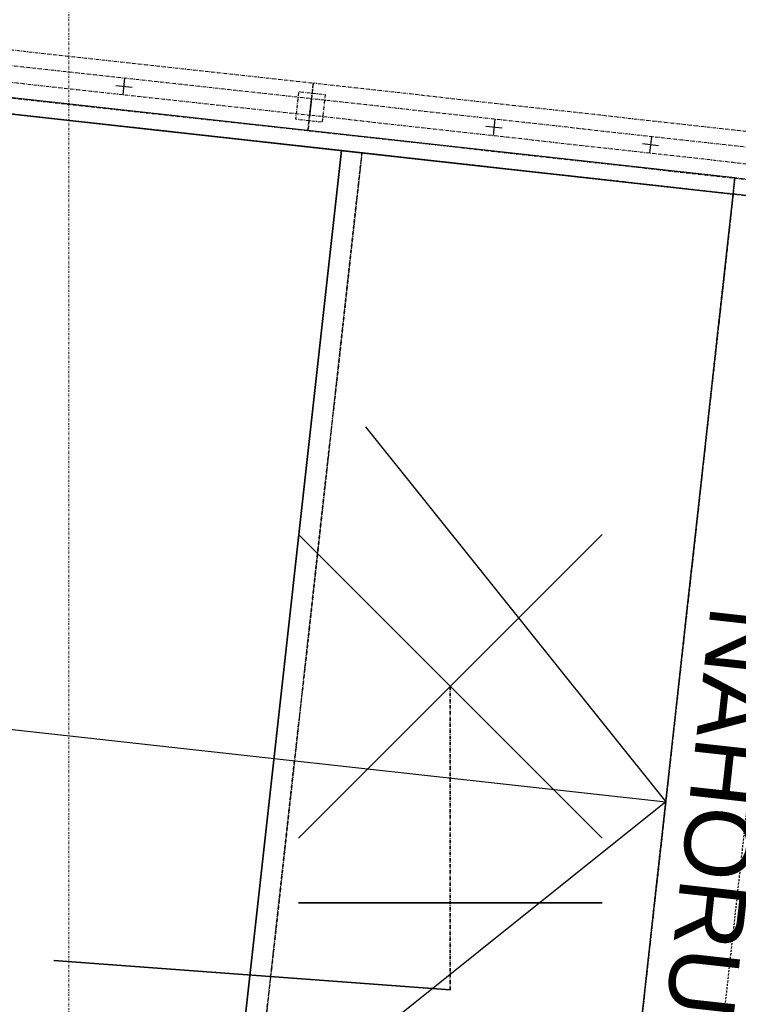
# Model space of a CAD drawing. Header units: millimetres. Extents: x -25972 to 4516, y -2839 to 20217.
# Tile 101 of 114: x -14886 to -14357, y 9866 to 10591. Entities that reach past the tile are written whole.
import ezdxf

# ---------------------------------------------------------------- set-up
doc = ezdxf.new("R2010")
doc.units = ezdxf.units.MM
doc.header["$MEASUREMENT"] = 0
for name, pattern in [('Čerchovaná M', [4.5, 2.5, -0.85, 0.3, -0.85]), ('Čerchovaná S', [3.5, 1.5, -0.85, 0.3, -0.85]), ('Čárkovaná S', [2.5, 1.5, -1])]:
    doc.linetypes.add(name, pattern=pattern)
for name, color, linetype in [('7._POHLED ZÁPADNÍ_1_Interiér - schodiště', 7, 'Continuous'), ('7._POHLED ZÁPADNÍ_1_Nové_3D prvky fasada nove', 7, 'Continuous'), ('7._POHLED ZÁPADNÍ_1_Nové_3D prvky model', 7, 'Continuous'), ('7._POHLED ZÁPADNÍ_1_Nové_Interiér - schodiště', 7, 'Continuous'), ('7._POHLED ZÁPADNÍ_1_TZB - elektroinstalace', 7, 'Continuous'), ('7._POHLED ZÁPADNÍ_1_Značky - řezy', 7, 'Continuous')]:
    doc.layers.add(name, color=color, linetype=linetype)
doc.styles.add('GENEROVANÝ_STYL_1', font='txt')

msp = doc.modelspace()

# ---------------------------------------------------------------- linework, layer by layer
at = {"layer": '7._POHLED ZÁPADNÍ_1_Nové_3D prvky fasada nove', "color": 1, "linetype": 'Continuous', "lineweight": 25}
for p, q in [((-14810.07, 10535.79), (-14808.76, 10547.72)), ((-14815.38, 10542.41), (-14803.45, 10541.1)), ((-14536.48, 10517.57), (-14537.81, 10505.64)), ((-14531.18, 10510.94), (-14543.11, 10512.27)), ((-14416.06, 10498.1), (-14427.99, 10499.43)), ((-14421.36, 10504.73), (-14422.69, 10492.8))]:
    msp.add_line(p, q, dxfattribs=at)
at = {"layer": '7._POHLED ZÁPADNÍ_1_Nové_3D prvky fasada nove', "color": 1, "linetype": 'Čárkovaná S', "lineweight": 25}
for p, q in [((-14361.21, 10462.51), (-14461.71, 9556.06)), ((-14402.07, 9549.45), (-14301.57, 10455.9)), ((-14301.57, 10455.9), (-14361.21, 10462.51))]:
    msp.add_line(p, q, dxfattribs=at)
at = {"layer": '7._POHLED ZÁPADNÍ_1_Nové_3D prvky fasada nove', "color": 1, "linetype": 'Čerchovaná M', "lineweight": 25, "flags": 128}
for points in [[(-14674.06, 10509.27), (-14670.23, 10544.06), (-16940.44, 10793.65), (-16944.26, 10758.86)], [(-14672.8, 10520.7), (-14671.49, 10532.63), (-16941.7, 10782.21), (-16943.01, 10770.29)], [(-14672.8, 10520.7), (-14671.49, 10532.63), (-16941.7, 10782.21), (-16943.01, 10770.29)], [(-14670.2, 10544.06), (-14674.08, 10509.27), (-13062.37, 10329.52), (-13058.49, 10364.3)], [(-14663.3, 10515.63), (-14661.11, 10535.51), (-14680.99, 10537.7), (-14683.18, 10517.82)], [(-14671.48, 10532.63), (-14672.81, 10520.7), (-13061.09, 10340.95), (-13059.76, 10352.87)], [(-14671.48, 10532.63), (-14672.81, 10520.7), (-13061.09, 10340.95), (-13059.76, 10352.87)]]:
    msp.add_lwpolyline(points, close=True, dxfattribs=at)
at = {"layer": '7._POHLED ZÁPADNÍ_1_Nové_3D prvky model', "color": 1, "linetype": 'Čerchovaná M', "lineweight": 25, "flags": 128}
for points in [[(-14359.88, 10474.44), (-14361.21, 10462.51), (-13073.1, 10319.69), (-13071.78, 10331.62)], [(-14361.21, 10462.51), (-14461.71, 9556.06), (-13173.6, 9413.25), (-13073.1, 10319.69)]]:
    msp.add_lwpolyline(points, close=True, dxfattribs=at)
at = {"layer": '7._POHLED ZÁPADNÍ_1_Nové_Interiér - schodiště', "color": 1, "linetype": 'Continuous', "lineweight": 25}
for p, q in [((-14359.88, 10474.44), (-16953.99, 10762.05)), ((-16955.31, 10750.13), (-14361.21, 10462.51)), ((-14649.44, 10494.47), (-14937.67, 10526.42)), ((-14748.62, 9599.95), (-14649.44, 10494.47)), ((-14649.44, 10494.47), (-14748.62, 9599.95)), ((-14361.21, 10462.51), (-14649.44, 10494.47)), ((-14361.21, 10462.51), (-14359.88, 10474.44)), ((-14460.38, 9567.99), (-14361.21, 10462.51)), ((-14631.72, 10291.28), (-14410.79, 10015.25)), ((-16716.67, 10270.91), (-14699.03, 10047.21)), ((-14699.03, 10047.21), (-14410.79, 10015.25)), ((-14410.79, 10015.25), (-14686.82, 9794.32))]:
    msp.add_line(p, q, dxfattribs=at)
at = {"layer": '7._POHLED ZÁPADNÍ_1_Nové_Interiér - schodiště', "color": 1, "linetype": 'Čerchovaná M', "lineweight": 25, "flags": 128}
for points in [[(-14922.57, 10524.75), (-15021.74, 9630.23), (-14733.51, 9598.27), (-14634.33, 10492.79)], [(-14634.33, 10492.79), (-14733.51, 9598.27), (-14460.38, 9567.99), (-14361.21, 10462.51)]]:
    msp.add_lwpolyline(points, close=True, dxfattribs=at)
at = {"layer": '7._POHLED ZÁPADNÍ_1_TZB - elektroinstalace', "color": 92, "linetype": 'Continuous', "lineweight": 35, "true_color": 0x00d700, "flags": 128}
for points in [[(-14681, 9988.58), (-14457.67, 10211.91)], [(-14681, 10211.91), (-14457.67, 9988.58)], [(-14681, 9940.96), (-14457.67, 9940.96)], [(-14569.33, 9876.91), (-14860.97, 9898.6)]]:
    msp.add_lwpolyline(points, dxfattribs=at)
at = {"layer": '7._POHLED ZÁPADNÍ_1_TZB - elektroinstalace', "color": 92, "linetype": 'Čerchovaná M', "lineweight": 35, "true_color": 0x00d700, "flags": 128}
msp.add_lwpolyline([(-14569.33, 9876.91), (-14569.33, 10100.24)], dxfattribs=at)
at = {"layer": '7._POHLED ZÁPADNÍ_1_Značky - řezy', "color": 154, "linetype": 'Čerchovaná S', "lineweight": 13}
msp.add_line((-14850.07, 19645.96), (-14850.07, -411.79), dxfattribs=at)

# ---------------------------------------------------------------- texts
at = {"layer": '7._POHLED ZÁPADNÍ_1_Interiér - schodiště', "color": 1, "linetype": 'Continuous', "lineweight": 25, "insert": (-14352.97, 10158.09), "char_height": 50, "attachment_point": 4, "rotation": 263.67323, "style": 'GENEROVANÝ_STYL_1'}
msp.add_mtext('\\A1;{\\pql;\\fArial|b0|i0|c238|p38;NAHORU}', dxfattribs=at)

doc.saveas('drawing.dxf')
